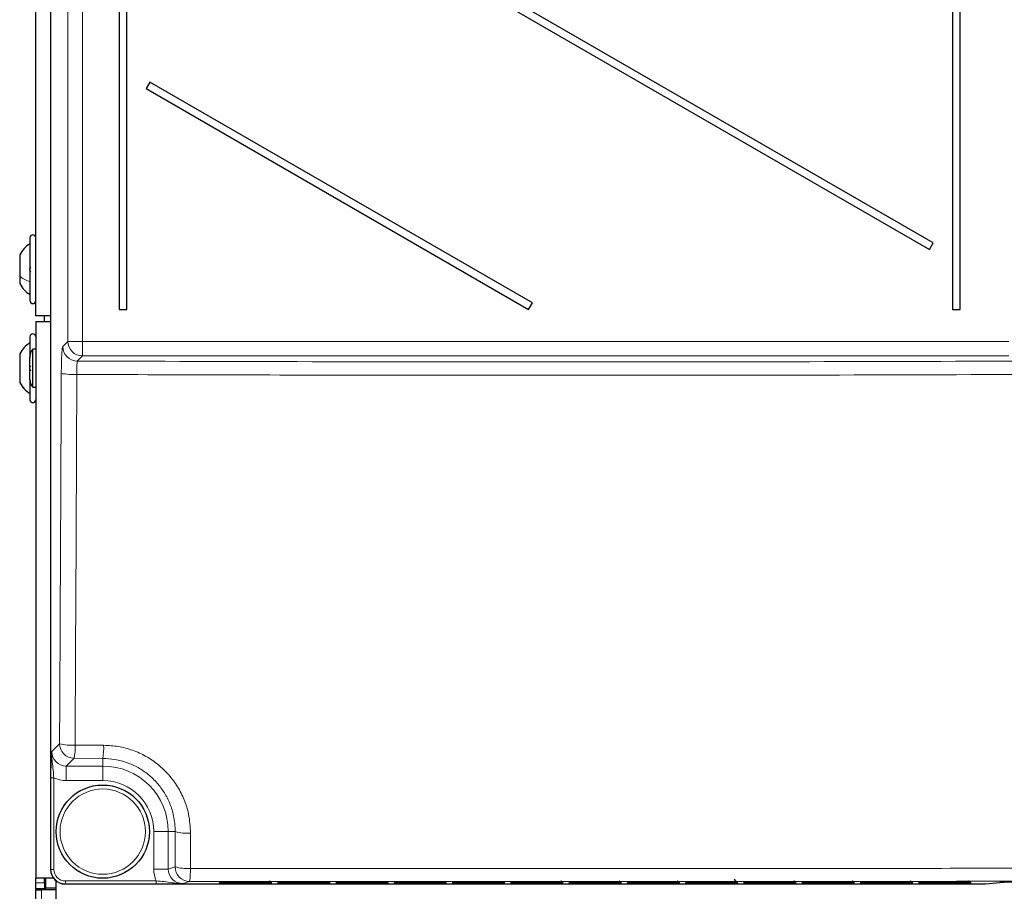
# Model space of a CAD drawing. Header units: millimetres. Extents: x 5 to 418, y 2 to 292.
# Tile 11 of 69: x 70 to 98, y 128 to 153. Entities that reach past the tile are written whole.
import ezdxf

# ---------------------------------------------------------------- set-up
doc = ezdxf.new("R2010")
doc.units = ezdxf.units.MM

msp = doc.modelspace()

# ---------------------------------------------------------------- linework, layer by layer
at = {"color": 7, "linetype": 'Continuous', "lineweight": 25}
for p, q in [((71.091, 214.8277), (71.091, 129.0008)), ((73.0535, 207.6809), (73.0535, 145.0142)), ((73.274, 145.0142), (73.274, 207.6809)), ((70.6638, 144.8309), (70.6638, 192.3309)), ((96.8869, 183.5642), (96.8869, 145.0142)), ((97.1074, 145.0142), (97.1074, 183.5642)), ((96.3369, 146.9142), (73.9324, 159.8495)), ((73.824, 159.6619), (96.2285, 146.7266)), ((73.9324, 151.5162), (73.824, 151.3285)), ((73.824, 151.3285), (84.7607, 145.0142)), ((84.869, 145.2019), (73.9324, 151.5162)), ((70.4971, 147.0642), (70.4971, 145.7266)), ((96.2285, 146.7266), (96.3369, 146.9142)), ((70.2055, 146.5767), (70.2055, 145.9637)), ((70.2055, 145.9637), (70.2055, 145.7517)), ((70.4971, 145.7266), (70.4971, 145.2642)), ((84.7607, 145.0142), (84.869, 145.2019)), ((71.091, 144.8309), (70.6638, 144.8309)), ((70.9138, 144.6642), (70.9138, 144.8309)), ((73.0535, 145.0142), (73.274, 145.0142)), ((96.8869, 145.0142), (97.1074, 145.0142)), ((70.6638, 144.6642), (70.6638, 128.7476)), ((70.6638, 144.6642), (71.091, 144.6642)), ((70.4971, 144.2309), (70.4971, 143.642)), ((70.2055, 143.7434), (70.2055, 142.9184)), ((70.4971, 143.0072), (70.4971, 143.6546)), ((70.6638, 143.8751), (70.5805, 143.8751)), ((70.5805, 142.7867), (70.5805, 143.8751)), ((70.4971, 143.0194), (70.4971, 142.4309)), ((70.5805, 142.7867), (70.6638, 142.7867)), ((71.091, 129.0008), (71.091, 129.0008)), ((71.1769, 128.7476), (70.6638, 128.7476)), ((70.6638, 128.6142), (70.6638, 128.7476)), ((70.9138, 128.6142), (70.9138, 128.7476)), ((70.9471, 128.7476), (70.9471, 128.4726)), ((70.6638, 128.4476), (70.6638, 128.6142)), ((70.9138, 128.4476), (70.6638, 128.4476)), ((70.6638, 128.4476), (70.6638, 128.4142)), ((70.9138, 128.6142), (70.9138, 128.4476)), ((70.9138, 128.4476), (70.9138, 128.4142)), ((70.9471, 128.4726), (71.2471, 128.4726)), ((70.9471, 128.4142), (70.9471, 128.4726)), ((71.2471, 128.1642), (71.2471, 128.6759)), ((71.5078, 128.5844), (97.8319, 128.5844)), ((76.0865, 128.6201), (77.241, 128.6201)), ((76.0881, 128.6492), (77.2395, 128.6492)), ((77.3938, 128.6473), (77.3951, 128.6472)), ((77.3953, 128.6182), (77.3966, 128.6181)), ((77.7532, 128.6201), (78.9077, 128.6201)), ((77.7547, 128.6492), (78.9062, 128.6492)), ((79.0605, 128.6473), (79.0617, 128.6472)), ((79.062, 128.6182), (79.0632, 128.6181)), ((79.4199, 128.6201), (80.5744, 128.6201)), ((79.4214, 128.6492), (80.5729, 128.6492)), ((80.7271, 128.6473), (80.7284, 128.6472)), ((80.7286, 128.6182), (80.7299, 128.6181)), ((81.0865, 128.6201), (82.241, 128.6201)), ((81.0881, 128.6492), (82.2395, 128.6492)), ((82.3938, 128.6473), (82.3951, 128.6472)), ((82.7532, 128.6201), (83.9077, 128.6201)), ((82.7547, 128.6492), (83.9062, 128.6492)), ((84.0605, 128.6473), (84.0617, 128.6472)), ((84.062, 128.6182), (84.0632, 128.6181)), ((84.4199, 128.6201), (85.5744, 128.6201)), ((84.4214, 128.6492), (85.5729, 128.6492)), ((85.7271, 128.6473), (85.7284, 128.6472)), ((85.7286, 128.6182), (85.7299, 128.6181)), ((86.0865, 128.6201), (87.241, 128.6201)), ((86.0881, 128.6492), (87.2395, 128.6492)), ((87.3938, 128.6473), (87.3951, 128.6472)), ((87.7532, 128.6201), (88.9077, 128.6201)), ((87.7547, 128.6492), (88.9062, 128.6492)), ((89.0605, 128.6473), (89.0617, 128.6472)), ((89.4199, 128.6201), (90.5744, 128.6201)), ((89.4214, 128.6492), (90.5729, 128.6492)), ((90.7286, 128.6182), (90.7299, 128.6181)), ((91.0865, 128.6201), (92.241, 128.6201)), ((91.0881, 128.6492), (92.2395, 128.6492)), ((92.3938, 128.6473), (92.3951, 128.6472)), ((92.3953, 128.6182), (92.3966, 128.6181)), ((92.7532, 128.6201), (93.9077, 128.6201)), ((92.7547, 128.6492), (93.9062, 128.6492)), ((94.0605, 128.6473), (94.0617, 128.6472)), ((94.062, 128.6182), (94.0632, 128.6181)), ((94.4199, 128.6201), (95.5744, 128.6201)), ((94.4214, 128.6492), (95.5729, 128.6492)), ((95.7271, 128.6473), (95.7284, 128.6472)), ((95.7286, 128.6182), (95.7299, 128.6181)), ((96.0865, 128.6201), (97.241, 128.6201)), ((96.0881, 128.6492), (97.2395, 128.6492)), ((97.3938, 128.6473), (97.3951, 128.6472)), ((97.3953, 128.6182), (97.3966, 128.6181)), ((97.8352, 128.5846), (98.243, 128.6249)), ((98.2397, 128.6248), (98.243, 128.6249)), ((70.6638, 128.1642), (70.6638, 128.4142)), ((70.6638, 128.4142), (70.8305, 128.4142)), ((71.2471, 128.4142), (70.8305, 128.4142))]:
    msp.add_line(p, q, dxfattribs=at)
at = {"color": 7, "linetype": 'Continuous', "lineweight": 18}
for p, q in [((71.091, 214.8277), (71.091, 129.0008)), ((71.5838, 144.1004), (71.5838, 214.6636)), ((71.9999, 214.6636), (71.9999, 144.1004)), ((70.2658, 145.9225), (70.2654, 145.9225)), ((71.4369, 143.9535), (71.5838, 144.1004)), ((71.9999, 144.1004), (71.5838, 144.1004)), ((71.9999, 144.1004), (98.4943, 144.1004)), ((71.9999, 144.1004), (71.9999, 143.6843)), ((71.9999, 143.6843), (71.853, 143.5374)), ((98.4943, 143.6843), (71.9999, 143.6843)), ((71.123, 132.3729), (71.3458, 132.5957)), ((71.7902, 132.5542), (72.6071, 132.5513)), ((71.7619, 132.1796), (71.5391, 131.9568)), ((72.5805, 132.1768), (71.7619, 132.1796)), ((72.5805, 132.1768), (72.5805, 131.9568)), ((71.5391, 131.9568), (72.5805, 131.9568)), ((71.5391, 131.9568), (71.5391, 131.5407)), ((72.5805, 131.9568), (72.5805, 131.5407)), ((71.0982, 129.0032), (71.0982, 131.6213)), ((71.0982, 131.6213), (71.1814, 131.6213)), ((71.1814, 131.6213), (71.1814, 129.0032)), ((72.5805, 131.5407), (71.5391, 131.5407)), ((74.4563, 130.0809), (74.0402, 130.0809)), ((74.0402, 129.0114), (74.0402, 130.0809)), ((74.6552, 130.0809), (74.4563, 130.0809)), ((74.4563, 130.0809), (74.4563, 129.0114)), ((74.6496, 129.0758), (74.6552, 130.0809)), ((71.091, 129.0008), (71.0982, 129.0032)), ((71.0982, 129.0032), (71.1814, 129.0032)), ((74.4563, 129.0114), (74.0402, 129.0114)), ((74.4563, 129.0114), (74.6496, 129.0758)), ((70.6638, 128.6142), (70.9138, 128.6142)), ((71.5149, 128.5868), (71.5078, 128.5844)), ((71.5149, 128.6701), (74.1135, 128.6701)), ((71.5149, 128.5868), (71.5149, 128.6701)), ((74.1135, 128.5868), (71.5149, 128.5868)), ((74.1135, 128.5868), (74.1135, 128.6701)), ((75.0657, 128.6592), (74.8739, 128.5953)), ((75.9189, 128.597), (75.9199, 128.6172)), ((75.9338, 128.6184), (75.9199, 128.6172)), ((75.9204, 128.6261), (75.9215, 128.6463)), ((75.9353, 128.6474), (75.9215, 128.6463)), ((76.0852, 128.5941), (76.0852, 128.6201)), ((77.2424, 128.5941), (76.0852, 128.5941)), ((76.0867, 128.6232), (76.0867, 128.6492)), ((77.2409, 128.6232), (76.0867, 128.6232)), ((77.2409, 128.6232), (77.2409, 128.6492)), ((77.2424, 128.5941), (77.2424, 128.6201)), ((77.4061, 128.6463), (77.3923, 128.6474)), ((77.4076, 128.6172), (77.3938, 128.6184)), ((77.4061, 128.6463), (77.4072, 128.6261)), ((77.4076, 128.6172), (77.4087, 128.597)), ((77.5856, 128.597), (77.5866, 128.6172)), ((77.6005, 128.6184), (77.5866, 128.6172)), ((77.5871, 128.6261), (77.5881, 128.6463)), ((77.602, 128.6474), (77.5881, 128.6463)), ((77.7518, 128.5941), (77.7518, 128.6201)), ((78.9091, 128.5941), (77.7518, 128.5941)), ((77.7534, 128.6232), (77.7534, 128.6492)), ((78.9075, 128.6232), (77.7534, 128.6232)), ((78.9075, 128.6232), (78.9075, 128.6492)), ((78.9091, 128.5941), (78.9091, 128.6201)), ((79.0728, 128.6463), (79.0589, 128.6474)), ((79.0743, 128.6172), (79.0605, 128.6184)), ((79.0728, 128.6463), (79.0738, 128.6261)), ((79.0743, 128.6172), (79.0754, 128.597)), ((79.2522, 128.597), (79.2533, 128.6172)), ((79.2671, 128.6184), (79.2533, 128.6172)), ((79.2537, 128.6261), (79.2548, 128.6463)), ((79.2686, 128.6474), (79.2548, 128.6463)), ((79.4185, 128.5941), (79.4185, 128.6201)), ((80.5757, 128.5941), (79.4185, 128.5941)), ((79.42, 128.6232), (79.42, 128.6492)), ((80.5742, 128.6232), (79.42, 128.6232)), ((80.5742, 128.6232), (80.5742, 128.6492)), ((80.5757, 128.5941), (80.5757, 128.6201)), ((80.7394, 128.6463), (80.7256, 128.6474)), ((80.741, 128.6172), (80.7271, 128.6184)), ((80.7394, 128.6463), (80.7405, 128.6261)), ((80.741, 128.6172), (80.742, 128.597)), ((80.9189, 128.597), (80.9199, 128.6172)), ((80.9338, 128.6184), (80.9199, 128.6172)), ((80.9204, 128.6261), (80.9215, 128.6463)), ((80.9353, 128.6474), (80.9215, 128.6463)), ((81.0852, 128.5941), (81.0852, 128.6201)), ((82.2424, 128.5941), (81.0852, 128.5941)), ((81.0867, 128.6232), (81.0867, 128.6492)), ((82.2409, 128.6232), (81.0867, 128.6232)), ((82.2409, 128.6232), (82.2409, 128.6492)), ((82.2424, 128.5941), (82.2424, 128.6201)), ((82.4061, 128.6463), (82.3923, 128.6474)), ((82.4076, 128.6172), (82.3938, 128.6184)), ((82.4061, 128.6463), (82.4072, 128.6261)), ((82.4076, 128.6172), (82.4087, 128.597)), ((82.5856, 128.597), (82.5866, 128.6172)), ((82.6005, 128.6184), (82.5866, 128.6172)), ((82.5871, 128.6261), (82.5881, 128.6463)), ((82.602, 128.6474), (82.5881, 128.6463)), ((82.7518, 128.5941), (82.7518, 128.6201)), ((83.9091, 128.5941), (82.7518, 128.5941)), ((82.7534, 128.6232), (82.7534, 128.6492)), ((83.9075, 128.6232), (82.7534, 128.6232)), ((83.9075, 128.6232), (83.9075, 128.6492)), ((83.9091, 128.5941), (83.9091, 128.6201)), ((84.0728, 128.6463), (84.0589, 128.6474)), ((84.0743, 128.6172), (84.0605, 128.6184)), ((84.0728, 128.6463), (84.0738, 128.6261)), ((84.0743, 128.6172), (84.0754, 128.597)), ((84.2522, 128.597), (84.2533, 128.6172)), ((84.2671, 128.6184), (84.2533, 128.6172)), ((84.2537, 128.6261), (84.2548, 128.6463)), ((84.2686, 128.6474), (84.2548, 128.6463)), ((84.4185, 128.5941), (84.4185, 128.6201)), ((85.5757, 128.5941), (84.4185, 128.5941)), ((84.42, 128.6232), (84.42, 128.6492)), ((85.5742, 128.6232), (84.42, 128.6232)), ((85.5742, 128.6232), (85.5742, 128.6492)), ((85.5757, 128.5941), (85.5757, 128.6201)), ((85.7394, 128.6463), (85.7256, 128.6474)), ((85.741, 128.6172), (85.7271, 128.6184)), ((85.7394, 128.6463), (85.7405, 128.6261)), ((85.741, 128.6172), (85.742, 128.597)), ((85.9189, 128.597), (85.9199, 128.6172)), ((85.9338, 128.6184), (85.9199, 128.6172)), ((85.9204, 128.6261), (85.9215, 128.6463)), ((85.9353, 128.6474), (85.9215, 128.6463)), ((86.0852, 128.5941), (86.0852, 128.6201)), ((87.2424, 128.5941), (86.0852, 128.5941)), ((86.0867, 128.6232), (86.0867, 128.6492)), ((87.2409, 128.6232), (86.0867, 128.6232)), ((87.2409, 128.6232), (87.2409, 128.6492)), ((87.2424, 128.5941), (87.2424, 128.6201)), ((87.4061, 128.6463), (87.3923, 128.6474)), ((87.4076, 128.6172), (87.3938, 128.6184)), ((87.4061, 128.6463), (87.4072, 128.6261)), ((87.4076, 128.6172), (87.4087, 128.597)), ((87.5856, 128.597), (87.5866, 128.6172)), ((87.6005, 128.6184), (87.5866, 128.6172)), ((87.5871, 128.6261), (87.5881, 128.6463)), ((87.602, 128.6474), (87.5881, 128.6463)), ((87.7518, 128.5941), (87.7518, 128.6201)), ((88.9091, 128.5941), (87.7518, 128.5941)), ((87.7534, 128.6232), (87.7534, 128.6492)), ((88.9075, 128.6232), (87.7534, 128.6232)), ((88.9075, 128.6232), (88.9075, 128.6492)), ((88.9091, 128.5941), (88.9091, 128.6201)), ((89.0728, 128.6463), (89.0589, 128.6474)), ((89.0743, 128.6172), (89.0605, 128.6184)), ((89.0728, 128.6463), (89.0738, 128.6261)), ((89.0743, 128.6172), (89.0754, 128.597)), ((89.2522, 128.597), (89.2533, 128.6172)), ((89.2671, 128.6184), (89.2533, 128.6172)), ((89.2537, 128.6261), (89.2548, 128.6463)), ((89.2686, 128.6474), (89.2548, 128.6463)), ((89.4185, 128.5941), (89.4185, 128.6201)), ((90.5757, 128.5941), (89.4185, 128.5941)), ((89.42, 128.6232), (89.42, 128.6492)), ((90.5742, 128.6232), (89.42, 128.6232)), ((90.5742, 128.6232), (90.5742, 128.6492)), ((90.5757, 128.5941), (90.5757, 128.6201)), ((90.7394, 128.6463), (90.7256, 128.6474)), ((90.741, 128.6172), (90.7271, 128.6184)), ((90.7394, 128.6463), (90.7405, 128.6261)), ((90.741, 128.6172), (90.742, 128.597)), ((90.9189, 128.597), (90.9199, 128.6172)), ((90.9338, 128.6184), (90.9199, 128.6172)), ((90.9204, 128.6261), (90.9215, 128.6463)), ((90.9353, 128.6474), (90.9215, 128.6463)), ((91.0852, 128.5941), (91.0852, 128.6201)), ((92.2424, 128.5941), (91.0852, 128.5941)), ((91.0867, 128.6232), (91.0867, 128.6492)), ((92.2409, 128.6232), (91.0867, 128.6232)), ((92.2409, 128.6232), (92.2409, 128.6492)), ((92.2424, 128.5941), (92.2424, 128.6201)), ((92.4061, 128.6463), (92.3923, 128.6474)), ((92.4076, 128.6172), (92.3938, 128.6184)), ((92.4061, 128.6463), (92.4072, 128.6261)), ((92.4076, 128.6172), (92.4087, 128.597)), ((92.5856, 128.597), (92.5866, 128.6172)), ((92.6005, 128.6184), (92.5866, 128.6172)), ((92.5871, 128.6261), (92.5881, 128.6463)), ((92.602, 128.6474), (92.5881, 128.6463)), ((92.7518, 128.5941), (92.7518, 128.6201)), ((93.9091, 128.5941), (92.7518, 128.5941)), ((92.7534, 128.6232), (92.7534, 128.6492)), ((93.9075, 128.6232), (92.7534, 128.6232)), ((93.9075, 128.6232), (93.9075, 128.6492)), ((93.9091, 128.5941), (93.9091, 128.6201)), ((94.0728, 128.6463), (94.0589, 128.6474)), ((94.0743, 128.6172), (94.0605, 128.6184)), ((94.0728, 128.6463), (94.0738, 128.6261)), ((94.0743, 128.6172), (94.0754, 128.597)), ((94.2522, 128.597), (94.2533, 128.6172)), ((94.2671, 128.6184), (94.2533, 128.6172)), ((94.2537, 128.6261), (94.2548, 128.6463)), ((94.2686, 128.6474), (94.2548, 128.6463)), ((94.4185, 128.5941), (94.4185, 128.6201)), ((95.5757, 128.5941), (94.4185, 128.5941)), ((94.42, 128.6232), (94.42, 128.6492)), ((95.5742, 128.6232), (94.42, 128.6232)), ((95.5742, 128.6232), (95.5742, 128.6492)), ((95.5757, 128.5941), (95.5757, 128.6201)), ((95.7394, 128.6463), (95.7256, 128.6474)), ((95.741, 128.6172), (95.7271, 128.6184)), ((95.7394, 128.6463), (95.7405, 128.6261)), ((95.741, 128.6172), (95.742, 128.597)), ((95.9189, 128.597), (95.9199, 128.6172)), ((95.9199, 128.6172), (95.9338, 128.6184)), ((95.9204, 128.6261), (95.9215, 128.6463)), ((95.9215, 128.6463), (95.9353, 128.6474)), ((96.0852, 128.6201), (96.0852, 128.5941)), ((97.2424, 128.5941), (96.0852, 128.5941)), ((96.0867, 128.6492), (96.0867, 128.6232)), ((97.2409, 128.6232), (96.0867, 128.6232)), ((97.2409, 128.6492), (97.2409, 128.6232)), ((97.2424, 128.6201), (97.2424, 128.5941)), ((97.4061, 128.6463), (97.3923, 128.6474)), ((97.4076, 128.6172), (97.3938, 128.6184)), ((97.4061, 128.6463), (97.4072, 128.6261)), ((97.4076, 128.6172), (97.4087, 128.597)), ((97.8319, 128.5844), (98.2397, 128.6248)), ((97.8319, 128.5844), (97.8352, 128.5846)), ((70.8305, 128.4142), (70.8305, 128.1642))]:
    msp.add_line(p, q, dxfattribs=at)
at = {"color": 7, "linetype": 'Continuous', "lineweight": 25}
msp.add_circle((72.5805, 130.0809), 1.3333, dxfattribs=at)
at = {"color": 7, "linetype": 'Continuous', "lineweight": 18}
msp.add_circle((72.5805, 130.0809), 1.2195, dxfattribs=at)
at = {"color": 7, "linetype": 'Continuous', "lineweight": 25}
for centre, radius, start, end in [((70.5805, 147.0642), 0.0833, 0, 180), ((70.5805, 145.2642), 0.0833, 180, 360), ((70.5805, 144.2309), 0.0833, 0, 180), ((70.8305, 143.6546), 0.3333, 138.59038, 180), ((70.8305, 143.0072), 0.3333, 180, 221.40962), ((70.5805, 142.4309), 0.0833, 180, 360), ((97.8319, 128.6177), 0.0333, 270, 275.65344)]:
    msp.add_arc(centre, radius, start, end, dxfattribs=at)
at = {"color": 7, "linetype": 'Continuous', "lineweight": 18}
for centre, radius, start, end in [((71.8543, 143.9548), 0.4174, 180.1836, 269.8164), ((72.0013, 144.1017), 0.4174, 180.1836, 269.8164), ((71.7378, 144.7823), 1.6312, 257.89315, 273.59421), ((71.6883, 133.8607), 1.3105, 254.85188, 274.46021), ((71.7633, 132.5971), 0.4174, 180.1836, 269.8164), ((70.2718, 132.4805), 1.5201, 348.58628, 2.77908), ((70.9962, 132.4775), 1.6125, 349.25111, 2.62223), ((72.5805, 130.0809), 1.8759, 0, 90), ((72.5805, 130.0809), 1.4598, 0, 90), ((74.994, 131.2631), 1.2297, 254.00818, 274.60841), ((74.9884, 130.2361), 1.2087, 253.72037, 274.68689), ((75.0664, 129.076), 0.4168, 180.02637, 269.90378), ((73.2746, 128.9494), 1.8144, 350.79615, 2.58944), ((75.9189, 128.6804), 0.0833, 269.99831, 312.95328), ((75.9204, 128.7095), 0.0833, 269.99831, 312.89868), ((77.4072, 128.7095), 0.0833, 227.10132, 270.00169), ((77.4087, 128.6804), 0.0833, 227.04672, 270.00169), ((77.5856, 128.6804), 0.0833, 269.99831, 312.95328), ((77.5871, 128.7095), 0.0833, 269.99831, 312.89868), ((79.0738, 128.7095), 0.0833, 227.10132, 270.00169), ((79.0754, 128.6804), 0.0833, 227.04672, 270.00169), ((79.2522, 128.6804), 0.0833, 269.99831, 312.95328), ((79.2537, 128.7095), 0.0833, 269.99831, 312.89868), ((80.7405, 128.7095), 0.0833, 227.10132, 270.00169), ((80.742, 128.6804), 0.0833, 227.04672, 270.00169), ((80.9189, 128.6804), 0.0833, 269.99831, 312.95328), ((80.9204, 128.7095), 0.0833, 269.99831, 312.89868), ((82.4072, 128.7095), 0.0833, 227.10132, 270.00169), ((82.4087, 128.6804), 0.0833, 227.04672, 270.00169), ((82.5856, 128.6804), 0.0833, 269.99831, 312.95328), ((82.5871, 128.7095), 0.0833, 269.99831, 312.89868), ((84.0738, 128.7095), 0.0833, 227.10132, 270.00169), ((84.0754, 128.6804), 0.0833, 227.04672, 270.00169), ((84.2522, 128.6804), 0.0833, 269.99831, 312.95328), ((84.2537, 128.7095), 0.0833, 269.99831, 312.89868), ((85.7405, 128.7095), 0.0833, 227.10132, 270.00169), ((85.742, 128.6804), 0.0833, 227.04672, 270.00169), ((85.9189, 128.6804), 0.0833, 269.99831, 312.95328), ((85.9204, 128.7095), 0.0833, 269.99831, 312.89868), ((87.4072, 128.7095), 0.0833, 227.10132, 270.00169), ((87.4087, 128.6804), 0.0833, 227.04672, 270.00169), ((87.5856, 128.6804), 0.0833, 269.99831, 312.95328), ((87.5871, 128.7095), 0.0833, 269.99831, 312.89868), ((89.0738, 128.7095), 0.0833, 227.10132, 270.00169), ((89.0754, 128.6804), 0.0833, 227.04672, 270.00169), ((89.2522, 128.6804), 0.0833, 269.99831, 312.95328), ((89.2537, 128.7095), 0.0833, 269.99831, 312.89868), ((90.7405, 128.7095), 0.0833, 227.10132, 270.00169), ((90.742, 128.6804), 0.0833, 227.04672, 270.00169), ((90.9189, 128.6804), 0.0833, 269.99831, 312.95328), ((90.9204, 128.7095), 0.0833, 269.99831, 312.89868), ((92.4072, 128.7095), 0.0833, 227.10132, 270.00169), ((92.4087, 128.6804), 0.0833, 227.04672, 270.00169), ((92.5856, 128.6804), 0.0833, 269.99831, 312.95328), ((92.5871, 128.7095), 0.0833, 269.99831, 312.89868), ((94.0738, 128.7095), 0.0833, 227.10132, 270.00169), ((94.0754, 128.6804), 0.0833, 227.04672, 270.00169), ((94.2522, 128.6804), 0.0833, 269.99831, 312.95328), ((94.2537, 128.7095), 0.0833, 269.99831, 312.89868), ((95.7405, 128.7095), 0.0833, 227.10132, 270.00169), ((95.742, 128.6804), 0.0833, 227.04672, 270.00169), ((95.9189, 128.6804), 0.0833, 269.99831, 312.95328), ((95.9204, 128.7095), 0.0833, 269.99831, 312.89868), ((97.4072, 128.7095), 0.0833, 227.10132, 270.00169), ((97.4087, 128.6804), 0.0833, 227.04672, 270.00169)]:
    msp.add_arc(centre, radius, start, end, dxfattribs=at)
for centre, major_axis, ratio, start_param, end_param in [((71.5414, 132.3752), (0.297, 0.297), 0.9918461, 2.357564, 3.9256213), ((71.5414, 132.3752), (-0.5909, -0.5909), 0.9972647, 0.3407219, 0.7840286), ((71.5152, 129.0035), (0.3957, 0.1318), 0.9990857, 2.8205423, 4.3904252), ((71.5152, 129.0035), (-0.3167, -0.1055), 0.9984779, 5.962135, 7.5320179), ((74.8747, 129.0122), (-0.7918, -0.2637), 0.9984779, 5.962135, 6.3841926), ((74.8747, 129.0122), (0.3971, 0.1323), 0.9954497, 2.8205423, 4.3904252), ((76.0868, 128.6172), (0.1669, 0), 0.0174391, 2.8618814, 3.1406793), ((76.0884, 128.6463), (0.1669, 0), 0.0174391, 2.8618814, 3.1406793), ((77.2403, 128.6262), (0.1669, 0), 0.0174709, 5.2588301, 6.284102), ((77.2418, 128.597), (0.1669, 0), 0.0174709, 5.2588301, 6.284102), ((77.2392, 128.6463), (0.1669, 0), 0.0174391, 0.0009134, 0.2892288), ((77.2407, 128.6172), (0.1669, 0), 0.0174391, 0.0009134, 0.2892288), ((77.7535, 128.6172), (0.1669, 0), 0.0174391, 2.8618814, 3.1406793), ((77.755, 128.6463), (0.1669, 0), 0.0174391, 2.8618814, 3.1406793), ((78.9069, 128.6262), (0.1669, 0), 0.0174709, 5.2588301, 6.284102), ((78.9085, 128.597), (0.1669, 0), 0.0174709, 5.2588301, 6.284102), ((78.9059, 128.6463), (0.1669, 0), 0.0174391, 0.0009134, 0.2892288), ((78.9074, 128.6172), (0.1669, 0), 0.0174391, 0.0009134, 0.2892288), ((79.4202, 128.6172), (0.1669, 0), 0.0174391, 2.8618814, 3.1406793), ((79.4217, 128.6463), (0.1669, 0), 0.0174391, 2.8618814, 3.1406793), ((80.5736, 128.6262), (0.1669, 0), 0.0174709, 5.2588301, 6.284102), ((80.5751, 128.597), (0.1669, 0), 0.0174709, 5.2588301, 6.284102), ((80.5725, 128.6463), (0.1669, 0), 0.0174391, 0.0009134, 0.2892288), ((80.5741, 128.6172), (0.1669, 0), 0.0174391, 0.0009134, 0.2892288), ((81.0868, 128.6172), (0.1669, 0), 0.0174391, 2.8618814, 3.1406793), ((81.0884, 128.6463), (0.1669, 0), 0.0174391, 2.8618814, 3.1406793), ((82.2403, 128.6262), (0.1669, 0), 0.0174709, 5.2588301, 6.284102), ((82.2418, 128.597), (0.1669, 0), 0.0174709, 5.2588301, 6.284102), ((82.2392, 128.6463), (0.1669, 0), 0.0174391, 0.0009134, 0.2892288), ((82.2407, 128.6172), (0.1669, 0), 0.0174391, 0.0009134, 0.2892288), ((82.7535, 128.6172), (0.1669, 0), 0.0174391, 2.8618814, 3.1406793), ((82.755, 128.6463), (0.1669, 0), 0.0174391, 2.8618814, 3.1406793), ((83.9069, 128.6262), (0.1669, 0), 0.0174709, 5.2588301, 6.284102), ((83.9085, 128.597), (0.1669, 0), 0.0174709, 5.2588301, 6.284102), ((83.9059, 128.6463), (0.1669, 0), 0.0174391, 0.0009134, 0.2892288), ((83.9074, 128.6172), (0.1669, 0), 0.0174391, 0.0009134, 0.2892288), ((84.4202, 128.6172), (0.1669, 0), 0.0174391, 2.8618814, 3.1406793), ((84.4217, 128.6463), (0.1669, 0), 0.0174391, 2.8618814, 3.1406793), ((85.5736, 128.6262), (0.1669, 0), 0.0174709, 5.2588301, 6.284102), ((85.5751, 128.597), (0.1669, 0), 0.0174709, 5.2588301, 6.284102), ((85.5725, 128.6463), (0.1669, 0), 0.0174391, 0.0009134, 0.2892288), ((85.5741, 128.6172), (0.1669, 0), 0.0174391, 0.0009134, 0.2892288), ((86.0868, 128.6172), (0.1669, 0), 0.0174391, 2.8618814, 3.1406793), ((86.0884, 128.6463), (0.1669, 0), 0.0174391, 2.8618814, 3.1406793), ((87.2403, 128.6262), (0.1669, 0), 0.0174709, 5.2588301, 6.284102), ((87.2418, 128.597), (0.1669, 0), 0.0174709, 5.2588301, 6.284102), ((87.2392, 128.6463), (0.1669, 0), 0.0174391, 0.0009134, 0.2892288), ((87.2407, 128.6172), (0.1669, 0), 0.0174391, 0.0009134, 0.2892288), ((87.7535, 128.6172), (0.1669, 0), 0.0174391, 2.8618814, 3.1406793), ((87.755, 128.6463), (0.1669, 0), 0.0174391, 2.8618814, 3.1406793), ((88.9069, 128.6262), (0.1669, 0), 0.0174709, 5.2588301, 6.284102), ((88.9085, 128.597), (0.1669, 0), 0.0174709, 5.2588301, 6.284102), ((88.9059, 128.6463), (0.1669, 0), 0.0174391, 0.0009134, 0.2892288), ((88.9074, 128.6172), (0.1669, 0), 0.0174391, 0.0009134, 0.2892288), ((89.4202, 128.6172), (0.1669, 0), 0.0174391, 2.8618814, 3.1406793), ((89.4217, 128.6463), (0.1669, 0), 0.0174391, 2.8618814, 3.1406793), ((90.5736, 128.6262), (0.1669, 0), 0.0174709, 5.2588301, 6.284102), ((90.5751, 128.597), (0.1669, 0), 0.0174709, 5.2588301, 6.284102), ((90.5725, 128.6463), (0.1669, 0), 0.0174391, 0.0009134, 0.2892288), ((90.5741, 128.6172), (0.1669, 0), 0.0174391, 0.0009134, 0.2892288), ((91.0868, 128.6172), (0.1669, 0), 0.0174391, 2.8618814, 3.1406793), ((91.0884, 128.6463), (0.1669, 0), 0.0174391, 2.8618814, 3.1406793), ((92.2403, 128.6262), (0.1669, 0), 0.0174709, 5.2588301, 6.284102), ((92.2418, 128.597), (0.1669, 0), 0.0174709, 5.2588301, 6.284102), ((92.2392, 128.6463), (0.1669, 0), 0.0174391, 0.0009134, 0.2892288), ((92.2407, 128.6172), (0.1669, 0), 0.0174391, 0.0009134, 0.2892288), ((92.7535, 128.6172), (0.1669, 0), 0.0174391, 2.8618814, 3.1406793), ((92.755, 128.6463), (0.1669, 0), 0.0174391, 2.8618814, 3.1406793), ((93.9069, 128.6262), (0.1669, 0), 0.0174709, 5.2588301, 6.284102), ((93.9085, 128.597), (0.1669, 0), 0.0174709, 5.2588301, 6.284102), ((93.9059, 128.6463), (0.1669, 0), 0.0174391, 0.0009134, 0.2892288), ((93.9074, 128.6172), (0.1669, 0), 0.0174391, 0.0009134, 0.2892288), ((94.4202, 128.6172), (0.1669, 0), 0.0174391, 2.8618814, 3.1406793), ((94.4217, 128.6463), (0.1669, 0), 0.0174391, 2.8618814, 3.1406793), ((95.5736, 128.6262), (0.1669, 0), 0.0174709, 5.2588301, 6.284102), ((95.5751, 128.597), (0.1669, 0), 0.0174709, 5.2588301, 6.284102), ((95.5725, 128.6463), (0.1669, 0), 0.0174391, 0.0009134, 0.2892288), ((95.5741, 128.6172), (0.1669, 0), 0.0174391, 0.0009134, 0.2892288), ((96.0868, 128.6172), (0.1669, 0), 0.0174391, 2.8618814, 3.1406793), ((96.0884, 128.6463), (0.1669, 0), 0.0174391, 2.8618814, 3.1406793), ((97.2403, 128.6262), (0.1669, 0), 0.0174709, 5.2588301, 6.284102), ((97.2418, 128.597), (0.1669, 0), 0.0174709, 5.2588301, 6.284102), ((97.2392, 128.6463), (0.1669, 0), 0.0174391, 0.0009134, 0.2892288), ((97.2407, 128.6172), (0.1669, 0), 0.0174391, 0.0009134, 0.2892288)]:
    msp.add_ellipse(centre, major_axis=major_axis, ratio=ratio, start_param=start_param, end_param=end_param, dxfattribs=at)
at = {"color": 7, "linetype": 'Continuous', "lineweight": 25}
for centre, major_axis, ratio, start_param, end_param in [((71.5082, 129.0011), (0.3958, 0.1318), 0.9987209, 2.8205423, 4.3904252), ((76.0858, 128.597), (0.1669, 0), 0.0174709, 3.1406759, 4.7087332), ((76.0873, 128.6262), (0.1669, 0), 0.0174709, 3.1406759, 4.7087332), ((76.0868, 128.6172), (0.1669, 0), 0.0174391, 1.572622, 2.8618814), ((76.0884, 128.6463), (0.1669, 0), 0.0174391, 1.572622, 2.8618814), ((77.2392, 128.6463), (0.1669, 0), 0.0174391, 0.2892288, 1.5689707), ((77.2403, 128.6262), (0.1669, 0), 0.0174709, 4.7160448, 5.2588301), ((77.2407, 128.6172), (0.1669, 0), 0.0174391, 0.2892288, 1.5689707), ((77.2418, 128.597), (0.1669, 0), 0.0174709, 4.7160448, 5.2588301), ((77.7524, 128.597), (0.1669, 0), 0.0174709, 3.1406759, 4.7087332), ((77.754, 128.6262), (0.1669, 0), 0.0174709, 3.1406759, 4.7087332), ((77.7535, 128.6172), (0.1669, 0), 0.0174391, 1.572622, 2.8618814), ((77.755, 128.6463), (0.1669, 0), 0.0174391, 1.572622, 2.8618814), ((78.9059, 128.6463), (0.1669, 0), 0.0174391, 0.2892288, 1.5689707), ((78.9069, 128.6262), (0.1669, 0), 0.0174709, 4.7160448, 5.2588301), ((78.9074, 128.6172), (0.1669, 0), 0.0174391, 0.2892288, 1.5689707), ((78.9085, 128.597), (0.1669, 0), 0.0174709, 4.7160448, 5.2588301), ((79.4191, 128.597), (0.1669, 0), 0.0174709, 3.1406759, 4.7087332), ((79.4206, 128.6262), (0.1669, 0), 0.0174709, 3.1406759, 4.7087332), ((79.4202, 128.6172), (0.1669, 0), 0.0174391, 1.572622, 2.8618814), ((79.4217, 128.6463), (0.1669, 0), 0.0174391, 1.572622, 2.8618814), ((80.5725, 128.6463), (0.1669, 0), 0.0174391, 0.2892288, 1.5689707), ((80.5736, 128.6262), (0.1669, 0), 0.0174709, 4.7160448, 5.2588301), ((80.5741, 128.6172), (0.1669, 0), 0.0174391, 0.2892288, 1.5689707), ((80.5751, 128.597), (0.1669, 0), 0.0174709, 4.7160448, 5.2588301), ((81.0858, 128.597), (0.1669, 0), 0.0174709, 3.1406759, 4.7087332), ((81.0873, 128.6262), (0.1669, 0), 0.0174709, 3.1406759, 4.7087332), ((81.0868, 128.6172), (0.1669, 0), 0.0174391, 1.572622, 2.8618814), ((81.0884, 128.6463), (0.1669, 0), 0.0174391, 1.572622, 2.8618814), ((82.2392, 128.6463), (0.1669, 0), 0.0174391, 0.2892288, 1.5689707), ((82.2403, 128.6262), (0.1669, 0), 0.0174709, 4.7160448, 5.2588301), ((82.2407, 128.6172), (0.1669, 0), 0.0174391, 0.2892288, 1.5689707), ((82.2418, 128.597), (0.1669, 0), 0.0174709, 4.7160448, 5.2588301), ((82.7524, 128.597), (0.1669, 0), 0.0174709, 3.1406759, 4.7087332), ((82.754, 128.6262), (0.1669, 0), 0.0174709, 3.1406759, 4.7087332), ((82.7535, 128.6172), (0.1669, 0), 0.0174391, 1.572622, 2.8618814), ((82.755, 128.6463), (0.1669, 0), 0.0174391, 1.572622, 2.8618814), ((83.9059, 128.6463), (0.1669, 0), 0.0174391, 0.2892288, 1.5689707), ((83.9069, 128.6262), (0.1669, 0), 0.0174709, 4.7160448, 5.2588301), ((83.9074, 128.6172), (0.1669, 0), 0.0174391, 0.2892288, 1.5689707), ((83.9085, 128.597), (0.1669, 0), 0.0174709, 4.7160448, 5.2588301), ((84.4191, 128.597), (0.1669, 0), 0.0174709, 3.1406759, 4.7087332), ((84.4206, 128.6262), (0.1669, 0), 0.0174709, 3.1406759, 4.7087332), ((84.4202, 128.6172), (0.1669, 0), 0.0174391, 1.572622, 2.8618814), ((84.4217, 128.6463), (0.1669, 0), 0.0174391, 1.572622, 2.8618814), ((85.5725, 128.6463), (0.1669, 0), 0.0174391, 0.2892288, 1.5689707), ((85.5736, 128.6262), (0.1669, 0), 0.0174709, 4.7160448, 5.2588301), ((85.5741, 128.6172), (0.1669, 0), 0.0174391, 0.2892288, 1.5689707), ((85.5751, 128.597), (0.1669, 0), 0.0174709, 4.7160448, 5.2588301), ((86.0858, 128.597), (0.1669, 0), 0.0174709, 3.1406759, 4.7087332), ((86.0873, 128.6262), (0.1669, 0), 0.0174709, 3.1406759, 4.7087332), ((86.0868, 128.6172), (0.1669, 0), 0.0174391, 1.572622, 2.8618814), ((86.0884, 128.6463), (0.1669, 0), 0.0174391, 1.572622, 2.8618814), ((87.2392, 128.6463), (0.1669, 0), 0.0174391, 0.2892288, 1.5689707), ((87.2403, 128.6262), (0.1669, 0), 0.0174709, 4.7160448, 5.2588301), ((87.2407, 128.6172), (0.1669, 0), 0.0174391, 0.2892288, 1.5689707), ((87.2418, 128.597), (0.1669, 0), 0.0174709, 4.7160448, 5.2588301), ((87.7524, 128.597), (0.1669, 0), 0.0174709, 3.1406759, 4.7087332), ((87.754, 128.6262), (0.1669, 0), 0.0174709, 3.1406759, 4.7087332), ((87.7535, 128.6172), (0.1669, 0), 0.0174391, 1.572622, 2.8618814), ((87.755, 128.6463), (0.1669, 0), 0.0174391, 1.572622, 2.8618814), ((88.9059, 128.6463), (0.1669, 0), 0.0174391, 0.2892288, 1.5689707), ((88.9069, 128.6262), (0.1669, 0), 0.0174709, 4.7160448, 5.2588301), ((88.9074, 128.6172), (0.1669, 0), 0.0174391, 0.2892288, 1.5689707), ((88.9085, 128.597), (0.1669, 0), 0.0174709, 4.7160448, 5.2588301), ((89.4191, 128.597), (0.1669, 0), 0.0174709, 3.1406759, 4.7087332), ((89.4206, 128.6262), (0.1669, 0), 0.0174709, 3.1406759, 4.7087332), ((89.4202, 128.6172), (0.1669, 0), 0.0174391, 1.572622, 2.8618814), ((89.4217, 128.6463), (0.1669, 0), 0.0174391, 1.572622, 2.8618814), ((90.5725, 128.6463), (0.1669, 0), 0.0174391, 0.2892288, 1.5689707), ((90.5736, 128.6262), (0.1669, 0), 0.0174709, 4.7160448, 5.2588301), ((90.5741, 128.6172), (0.1669, 0), 0.0174391, 0.2892288, 1.5689707), ((90.5751, 128.597), (0.1669, 0), 0.0174709, 4.7160448, 5.2588301), ((91.0858, 128.597), (0.1669, 0), 0.0174709, 3.1406759, 4.7087332), ((91.0873, 128.6262), (0.1669, 0), 0.0174709, 3.1406759, 4.7087332), ((91.0868, 128.6172), (0.1669, 0), 0.0174391, 1.572622, 2.8618814), ((91.0884, 128.6463), (0.1669, 0), 0.0174391, 1.572622, 2.8618814), ((92.2392, 128.6463), (0.1669, 0), 0.0174391, 0.2892288, 1.5689707), ((92.2403, 128.6262), (0.1669, 0), 0.0174709, 4.7160448, 5.2588301), ((92.2407, 128.6172), (0.1669, 0), 0.0174391, 0.2892288, 1.5689707), ((92.2418, 128.597), (0.1669, 0), 0.0174709, 4.7160448, 5.2588301), ((92.7524, 128.597), (0.1669, 0), 0.0174709, 3.1406759, 4.7087332), ((92.754, 128.6262), (0.1669, 0), 0.0174709, 3.1406759, 4.7087332), ((92.7535, 128.6172), (0.1669, 0), 0.0174391, 1.572622, 2.8618814), ((92.755, 128.6463), (0.1669, 0), 0.0174391, 1.572622, 2.8618814), ((93.9059, 128.6463), (0.1669, 0), 0.0174391, 0.2892288, 1.5689707), ((93.9069, 128.6262), (0.1669, 0), 0.0174709, 4.7160448, 5.2588301), ((93.9074, 128.6172), (0.1669, 0), 0.0174391, 0.2892288, 1.5689707), ((93.9085, 128.597), (0.1669, 0), 0.0174709, 4.7160448, 5.2588301), ((94.4191, 128.597), (0.1669, 0), 0.0174709, 3.1406759, 4.7087332), ((94.4206, 128.6262), (0.1669, 0), 0.0174709, 3.1406759, 4.7087332), ((94.4202, 128.6172), (0.1669, 0), 0.0174391, 1.572622, 2.8618814), ((94.4217, 128.6463), (0.1669, 0), 0.0174391, 1.572622, 2.8618814), ((95.5725, 128.6463), (0.1669, 0), 0.0174391, 0.2892288, 1.5689707), ((95.5736, 128.6262), (0.1669, 0), 0.0174709, 4.7160448, 5.2588301), ((95.5741, 128.6172), (0.1669, 0), 0.0174391, 0.2892288, 1.5689707), ((95.5751, 128.597), (0.1669, 0), 0.0174709, 4.7160448, 5.2588301), ((96.0858, 128.597), (0.1669, 0), 0.0174709, 3.1406759, 4.7087332), ((96.0873, 128.6262), (0.1669, 0), 0.0174709, 3.1406759, 4.7087332), ((96.0868, 128.6172), (0.1669, 0), 0.0174391, 1.572622, 2.8618814), ((96.0884, 128.6463), (0.1669, 0), 0.0174391, 1.572622, 2.8618814), ((97.2392, 128.6463), (0.1669, 0), 0.0174391, 0.2892288, 1.5689707), ((97.2403, 128.6262), (0.1669, 0), 0.0174709, 4.7160448, 5.2588301), ((97.2407, 128.6172), (0.1669, 0), 0.0174391, 0.2892288, 1.5689707), ((97.2418, 128.597), (0.1669, 0), 0.0174709, 4.7160448, 5.2588301), ((99.2573, 128.6217), (1.0333, 0), 0.0174551, 1.5707963, 2.9670597)]:
    msp.add_ellipse(centre, major_axis=major_axis, ratio=ratio, start_param=start_param, end_param=end_param, dxfattribs=at)
for points, knots in [([(70.4971, 146.8976), (70.4393, 146.8525), (70.3237, 146.7622), (70.2449, 146.6386), (70.2055, 146.5767)], [0, 0, 0, 0, 0.5, 1, 1, 1, 1]), ([(70.5256, 146.0863), (70.5217, 146.0887), (70.514, 146.0934), (70.5048, 146.1097), (70.4986, 146.1319), (70.4964, 146.1581), (70.4986, 146.1846), (70.5047, 146.2073), (70.5139, 146.2243), (70.5217, 146.2296), (70.5256, 146.2322)], [0, 0, 0, 0, 0.1252207, 0.2494814, 0.3743239, 0.4990613, 0.6238954, 0.7493873, 0.8744403, 1, 1, 1, 1]), ([(70.2055, 145.7517), (70.2449, 145.6899), (70.3237, 145.5663), (70.4393, 145.476), (70.4971, 145.4309)], [0, 0, 0, 0, 0.5, 1, 1, 1, 1]), ([(70.5256, 143.2586), (70.5217, 143.2612), (70.514, 143.2662), (70.5048, 143.2828), (70.4986, 143.3052), (70.4964, 143.3315), (70.4986, 143.3579), (70.5047, 143.3804), (70.5139, 143.3971), (70.5217, 143.4021), (70.5256, 143.4046)], [0, 0, 0, 0, 0.1252217, 0.2494831, 0.3743256, 0.4990628, 0.6238964, 0.749388, 0.8744406, 1, 1, 1, 1]), ([(90.7091, 128.6524), (90.7071, 128.6531), (90.6975, 128.6564), (90.6813, 128.6683), (90.6646, 128.6895), (90.6575, 128.7101), (90.6564, 128.7225), (90.6562, 128.7252)], [0, 0, 0, 0, 0.0686214, 0.3351273, 0.6068084, 0.9148199, 1, 1, 1, 1]), ([(75.9305, 128.6181), (75.9305, 128.6181), (75.9302, 128.618), (75.9311, 128.6181), (75.9318, 128.6182)], [0, 0, 0, 0, 0.1286551, 1, 1, 1, 1]), ([(75.932, 128.6471), (75.932, 128.6471), (75.9317, 128.6471), (75.9326, 128.6472), (75.9334, 128.6472)], [0, 0, 0, 0, 0.1286551, 1, 1, 1, 1]), ([(77.3757, 128.6524), (77.3738, 128.6531), (77.3643, 128.6565), (77.3542, 128.6623), (77.3489, 128.669), (77.3489, 128.6691)], [0, 0, 0, 0, 0.2029081, 0.9909446, 1, 1, 1, 1]), ([(77.3772, 128.6234), (77.3753, 128.6241), (77.3658, 128.6274), (77.3557, 128.6332), (77.3504, 128.64), (77.3504, 128.6401)], [0, 0, 0, 0, 0.2029081, 0.9909446, 1, 1, 1, 1]), ([(77.5972, 128.6181), (77.5971, 128.6181), (77.5968, 128.618), (77.5977, 128.6181), (77.5985, 128.6182)], [0, 0, 0, 0, 0.1286551, 1, 1, 1, 1]), ([(77.5987, 128.6471), (77.5987, 128.6471), (77.5984, 128.6471), (77.5992, 128.6472), (77.6, 128.6472)], [0, 0, 0, 0, 0.1286551, 1, 1, 1, 1]), ([(79.0439, 128.6234), (79.042, 128.6241), (79.0325, 128.6274), (79.0223, 128.6332), (79.0171, 128.64), (79.017, 128.6401)], [0, 0, 0, 0, 0.2029081, 0.9909446, 1, 1, 1, 1]), ([(79.2639, 128.6181), (79.2638, 128.6181), (79.2635, 128.618), (79.2644, 128.6181), (79.2652, 128.6182)], [0, 0, 0, 0, 0.1286551, 1, 1, 1, 1]), ([(79.2654, 128.6471), (79.2653, 128.6471), (79.265, 128.6471), (79.2659, 128.6472), (79.2667, 128.6472)], [0, 0, 0, 0, 0.1286551, 1, 1, 1, 1]), ([(80.7106, 128.6234), (80.7086, 128.6241), (80.6991, 128.6274), (80.689, 128.6332), (80.6838, 128.64), (80.6837, 128.6401)], [0, 0, 0, 0, 0.2029081, 0.9909446, 1, 1, 1, 1]), ([(80.9305, 128.6181), (80.9305, 128.6181), (80.9302, 128.618), (80.9311, 128.6181), (80.9318, 128.6182)], [0, 0, 0, 0, 0.1286551, 1, 1, 1, 1]), ([(80.932, 128.6471), (80.932, 128.6471), (80.9317, 128.6471), (80.9326, 128.6472), (80.9334, 128.6472)], [0, 0, 0, 0, 0.1286551, 1, 1, 1, 1]), ([(82.3953, 128.6182), (82.3965, 128.6181), (82.3982, 128.618), (82.396, 128.6182), (82.3952, 128.6183)], [0, 0, 0, 0, 0.6839701, 1, 1, 1, 1]), ([(82.5972, 128.6181), (82.5971, 128.6181), (82.5968, 128.618), (82.5977, 128.6181), (82.5985, 128.6182)], [0, 0, 0, 0, 0.1286551, 1, 1, 1, 1]), ([(82.5987, 128.6471), (82.5987, 128.6471), (82.5984, 128.6471), (82.5992, 128.6472), (82.6, 128.6472)], [0, 0, 0, 0, 0.1286551, 1, 1, 1, 1]), ([(84.2639, 128.6181), (84.2638, 128.6181), (84.2635, 128.618), (84.2644, 128.6181), (84.2652, 128.6182)], [0, 0, 0, 0, 0.1286551, 1, 1, 1, 1]), ([(84.2654, 128.6471), (84.2653, 128.6471), (84.265, 128.6471), (84.2659, 128.6472), (84.2667, 128.6472)], [0, 0, 0, 0, 0.1286551, 1, 1, 1, 1]), ([(85.7091, 128.6524), (85.7071, 128.6531), (85.6976, 128.6565), (85.6875, 128.6623), (85.6822, 128.669), (85.6822, 128.6691)], [0, 0, 0, 0, 0.2029081, 0.9909446, 1, 1, 1, 1]), ([(85.7106, 128.6234), (85.7086, 128.6241), (85.6991, 128.6274), (85.689, 128.6332), (85.6838, 128.64), (85.6837, 128.6401)], [0, 0, 0, 0, 0.20290809, 0.99094459, 1, 1, 1, 1]), ([(85.9305, 128.6181), (85.9305, 128.6181), (85.9302, 128.618), (85.9311, 128.6181), (85.9318, 128.6182)], [0, 0, 0, 0, 0.1286551, 1, 1, 1, 1]), ([(85.932, 128.6471), (85.932, 128.6471), (85.9317, 128.6471), (85.9326, 128.6472), (85.9334, 128.6472)], [0, 0, 0, 0, 0.1286551, 1, 1, 1, 1]), ([(87.3772, 128.6234), (87.3753, 128.6241), (87.3658, 128.6274), (87.353, 128.6356), (87.346, 128.6455), (87.3439, 128.6484)], [0, 0, 0, 0, 0.1527445, 0.7459599, 1, 1, 1, 1]), ([(87.3757, 128.6524), (87.3738, 128.6531), (87.3643, 128.6565), (87.3542, 128.6623), (87.3489, 128.669), (87.3489, 128.6691)], [0, 0, 0, 0, 0.2029081, 0.9909446, 1, 1, 1, 1]), ([(87.3953, 128.6182), (87.3965, 128.6181), (87.3982, 128.618), (87.396, 128.6182), (87.3952, 128.6183)], [0, 0, 0, 0, 0.6839701, 1, 1, 1, 1]), ([(87.5972, 128.6181), (87.5971, 128.6181), (87.5968, 128.618), (87.5977, 128.6181), (87.5985, 128.6182)], [0, 0, 0, 0, 0.1286551, 1, 1, 1, 1]), ([(87.5987, 128.6471), (87.5987, 128.6471), (87.5984, 128.6471), (87.5992, 128.6472), (87.6, 128.6472)], [0, 0, 0, 0, 0.1286551, 1, 1, 1, 1]), ([(89.0439, 128.6234), (89.042, 128.6241), (89.0324, 128.6274), (89.0197, 128.6356), (89.0127, 128.6455), (89.0106, 128.6484)], [0, 0, 0, 0, 0.1527445, 0.7459599, 1, 1, 1, 1]), ([(89.0424, 128.6524), (89.0404, 128.6531), (89.0309, 128.6565), (89.0208, 128.6623), (89.0156, 128.669), (89.0155, 128.6691)], [0, 0, 0, 0, 0.2029081, 0.9909446, 1, 1, 1, 1]), ([(89.062, 128.6182), (89.0632, 128.6181), (89.0649, 128.618), (89.0626, 128.6182), (89.0619, 128.6183)], [0, 0, 0, 0, 0.6839701, 1, 1, 1, 1]), ([(89.2639, 128.6181), (89.2638, 128.6181), (89.2635, 128.618), (89.2644, 128.6181), (89.2652, 128.6182)], [0, 0, 0, 0, 0.1286551, 1, 1, 1, 1]), ([(89.2654, 128.6471), (89.2653, 128.6471), (89.265, 128.6471), (89.2659, 128.6472), (89.2667, 128.6472)], [0, 0, 0, 0, 0.1286551, 1, 1, 1, 1]), ([(90.7106, 128.6234), (90.7086, 128.6241), (90.6991, 128.6274), (90.689, 128.6332), (90.6838, 128.64), (90.6837, 128.6401)], [0, 0, 0, 0, 0.2029081, 0.9909446, 1, 1, 1, 1]), ([(90.7271, 128.6473), (90.7283, 128.6472), (90.73, 128.647), (90.7278, 128.6473), (90.727, 128.6474)], [0, 0, 0, 0, 0.6839701, 1, 1, 1, 1]), ([(90.9305, 128.6181), (90.9305, 128.6181), (90.9302, 128.618), (90.9311, 128.6181), (90.9318, 128.6182)], [0, 0, 0, 0, 0.1286551, 1, 1, 1, 1]), ([(90.932, 128.6471), (90.932, 128.6471), (90.9317, 128.6471), (90.9326, 128.6472), (90.9334, 128.6472)], [0, 0, 0, 0, 0.1286551, 1, 1, 1, 1]), ([(92.3757, 128.6524), (92.3738, 128.6531), (92.3643, 128.6565), (92.3542, 128.6623), (92.3489, 128.669), (92.3489, 128.6691)], [0, 0, 0, 0, 0.2029081, 0.9909446, 1, 1, 1, 1]), ([(92.3772, 128.6234), (92.3753, 128.6241), (92.3658, 128.6274), (92.3557, 128.6332), (92.3504, 128.64), (92.3504, 128.6401)], [0, 0, 0, 0, 0.2029081, 0.9909446, 1, 1, 1, 1]), ([(92.5972, 128.6181), (92.5971, 128.6181), (92.5968, 128.618), (92.5977, 128.6181), (92.5985, 128.6182)], [0, 0, 0, 0, 0.1286551, 1, 1, 1, 1]), ([(92.5987, 128.6471), (92.5987, 128.6471), (92.5984, 128.6471), (92.5992, 128.6472), (92.6, 128.6472)], [0, 0, 0, 0, 0.1286551, 1, 1, 1, 1]), ([(94.0424, 128.6524), (94.0404, 128.6531), (94.0309, 128.6565), (94.0208, 128.6623), (94.0156, 128.669), (94.0155, 128.6691)], [0, 0, 0, 0, 0.20290809, 0.99094459, 1, 1, 1, 1]), ([(94.0439, 128.6234), (94.042, 128.6241), (94.0325, 128.6274), (94.0223, 128.6332), (94.0171, 128.64), (94.017, 128.6401)], [0, 0, 0, 0, 0.2029081, 0.9909446, 1, 1, 1, 1]), ([(94.2639, 128.6181), (94.2638, 128.6181), (94.2635, 128.618), (94.2644, 128.6181), (94.2652, 128.6182)], [0, 0, 0, 0, 0.1286551, 1, 1, 1, 1]), ([(94.2654, 128.6471), (94.2653, 128.6471), (94.265, 128.6471), (94.2659, 128.6472), (94.2667, 128.6472)], [0, 0, 0, 0, 0.1286551, 1, 1, 1, 1]), ([(95.7091, 128.6524), (95.7071, 128.6531), (95.6976, 128.6565), (95.6875, 128.6623), (95.6822, 128.669), (95.6822, 128.6691)], [0, 0, 0, 0, 0.2029081, 0.9909446, 1, 1, 1, 1]), ([(95.7106, 128.6234), (95.7086, 128.6241), (95.6991, 128.6274), (95.689, 128.6332), (95.6838, 128.64), (95.6837, 128.6401)], [0, 0, 0, 0, 0.20290809, 0.99094459, 1, 1, 1, 1]), ([(95.9305, 128.6181), (95.9305, 128.6181), (95.9302, 128.618), (95.9311, 128.6181), (95.9318, 128.6182)], [0, 0, 0, 0, 0.1286551, 1, 1, 1, 1]), ([(95.932, 128.6471), (95.932, 128.6471), (95.9317, 128.6471), (95.9326, 128.6472), (95.9334, 128.6472)], [0, 0, 0, 0, 0.1286551, 1, 1, 1, 1]), ([(97.3757, 128.6524), (97.3738, 128.6531), (97.3643, 128.6565), (97.3542, 128.6623), (97.3489, 128.669), (97.3489, 128.6691)], [0, 0, 0, 0, 0.2029081, 0.9909446, 1, 1, 1, 1]), ([(97.3772, 128.6234), (97.3753, 128.6241), (97.3658, 128.6274), (97.3557, 128.6332), (97.3504, 128.64), (97.3504, 128.6401)], [0, 0, 0, 0, 0.2029081, 0.9909446, 1, 1, 1, 1])]:
    msp.add_open_spline(points, degree=3, knots=knots, dxfattribs=at)
at = {"color": 7, "linetype": 'Continuous', "lineweight": 18}
for points in [[(70.4971, 145.8077), (70.4393, 145.8296), (70.3237, 145.8735), (70.2449, 145.9336), (70.2055, 145.9637)], [(70.4971, 142.5976), (70.4393, 142.6427), (70.3237, 142.7329), (70.2449, 142.8566), (70.2055, 142.9184)]]:
    msp.add_open_spline(points, degree=3, dxfattribs=at)
at = {"color": 7, "linetype": 'Continuous', "lineweight": 25}
for points in [[(70.4971, 144.0642), (70.4393, 144.0191), (70.3237, 143.9289), (70.2449, 143.8052), (70.2055, 143.7434)], [(70.2055, 142.922), (70.2449, 142.8607), (70.3237, 142.7381), (70.4393, 142.6487), (70.4971, 142.604)]]:
    msp.add_open_spline(points, degree=3, dxfattribs=at)
at = {"color": 7, "linetype": 'Continuous', "lineweight": 18}
for points, knots in [([(71.3957, 143.1874), (71.3958, 143.2121), (71.3965, 143.3295), (71.4003, 143.5335), (71.4096, 143.7546), (71.4223, 143.9112), (71.432, 143.9394), (71.4369, 143.9535)], [0, 0, 0, 0, 0.0624173, 0.2967892, 0.5311875, 0.7655939, 1, 1, 1, 1]), ([(71.853, 143.5374), (71.8513, 143.5303), (71.848, 143.5162), (71.8439, 143.4379), (71.8411, 143.3274), (71.8401, 143.2254), (71.8401, 143.1666), (71.8401, 143.1543)], [0, 0, 0, 0, 0.2344392, 0.4688676, 0.7032609, 0.9375966, 1, 1, 1, 1]), ([(71.853, 143.5374), (74.0878, 143.5304), (78.5598, 143.5166), (85.2673, 143.511), (91.9665, 143.5154), (96.4172, 143.5283), (98.6439, 143.5347)], [0, 0, 0, 0, 0.2504819, 0.5012443, 0.750484, 1, 1, 1, 1]), ([(71.3458, 132.5957), (71.347, 132.8092), (71.3654, 136.3365), (71.381, 139.8688), (71.3957, 143.1874)], [0, 0, 0, 0, 0.0605355, 1, 1, 1, 1]), ([(71.8401, 143.1543), (71.8389, 142.8774), (71.8331, 141.4929), (71.8176, 137.9577), (71.8011, 134.7029), (71.7902, 132.5542)], [0, 0, 0, 0, 0.0782984, 0.3914935, 1, 1, 1, 1]), ([(98.6706, 143.1517), (96.4419, 143.1453), (91.9821, 143.1324), (86.8234, 143.129), (83.2067, 143.1302), (80.2746, 143.1329), (76.4836, 143.1393), (73.3882, 143.1493), (71.8401, 143.1543)], [0, 0, 0, 0, 0.24937914, 0.49903475, 0.5762591, 0.65349164, 0.82669955, 1, 1, 1, 1]), ([(71.0982, 131.6213), (71.0987, 131.7067), (71.0999, 131.889), (71.1092, 132.1494), (71.1179, 132.2937), (71.123, 132.3725), (71.123, 132.3729)], [0, 0, 0, 0, 0.27783437, 0.59366904, 0.99801043, 1, 1, 1, 1]), ([(71.123, 132.3729), (71.123, 132.3724), (71.1213, 132.3331), (71.1219, 132.2364), (71.1385, 132.0676), (71.1627, 131.861), (71.1755, 131.6963), (71.1814, 131.6213)], [0, 0, 0, 0, 0.0019381, 0.1758585, 0.4293534, 0.7403824, 1, 1, 1, 1]), ([(72.6071, 132.5513), (72.7476, 132.5438), (73.0287, 132.5287), (73.4378, 132.4176), (73.8221, 132.2431), (74.1726, 132.0062), (74.4775, 131.7127), (74.7308, 131.3721), (74.9207, 130.9926), (75.0639, 130.5461), (75.0823, 130.2209), (75.0928, 130.0373)], [0, 0, 0, 0, 0.1070832, 0.2141697, 0.3212952, 0.4284241, 0.5360698, 0.6437179, 0.7518166, 0.8599157, 1, 1, 1, 1]), ([(74.6552, 130.0809), (74.6466, 130.2337), (74.6315, 130.5046), (74.5124, 130.8764), (74.3542, 131.1927), (74.1429, 131.4766), (73.8884, 131.7214), (73.5958, 131.9191), (73.2748, 132.0647), (72.933, 132.1577), (72.698, 132.1704), (72.5805, 132.1768)], [0, 0, 0, 0, 0.1398228, 0.2478259, 0.3558299, 0.4635003, 0.5711692, 0.6783957, 0.7856189, 0.8928115, 1, 1, 1, 1]), ([(75.0928, 130.0373), (75.0912, 129.7611), (75.0894, 129.4257), (75.0875, 129.0905), (75.0872, 129.0314)], [0, 0, 0, 0, 0.82378945, 1, 1, 1, 1]), ([(75.0872, 129.0314), (77.1398, 129.0298), (81.247, 129.0267), (86.87, 129.0262), (91.8069, 129.0279), (96.0562, 129.031), (98.7917, 129.0342), (100.1597, 129.0358)], [0, 0, 0, 0, 0.2456541, 0.4915361, 0.6722043, 0.8360684, 1, 1, 1, 1]), ([(74.1135, 128.6701), (74.1882, 128.6641), (74.352, 128.6509), (74.5546, 128.6221), (74.7266, 128.5991), (74.8279, 128.5947), (74.8735, 128.5953), (74.8739, 128.5953)], [0, 0, 0, 0, 0.2542234, 0.5569179, 0.8001576, 0.9980976, 1, 1, 1, 1]), ([(74.8739, 128.5953), (74.8736, 128.5953), (74.7908, 128.5936), (74.6447, 128.5905), (74.3807, 128.5874), (74.1989, 128.5869), (74.1135, 128.5868)], [0, 0, 0, 0, 0.0019525, 0.4191595, 0.7271526, 1, 1, 1, 1]), ([(100.1894, 128.6635), (98.064, 128.6612), (93.8111, 128.6565), (87.4919, 128.6541), (81.2401, 128.6545), (77.1244, 128.6576), (75.0657, 128.6592)], [0, 0, 0, 0, 0.254103, 0.5084582, 0.7541151, 1, 1, 1, 1])]:
    msp.add_open_spline(points, degree=3, knots=knots, dxfattribs=at)

doc.saveas('drawing.dxf')
